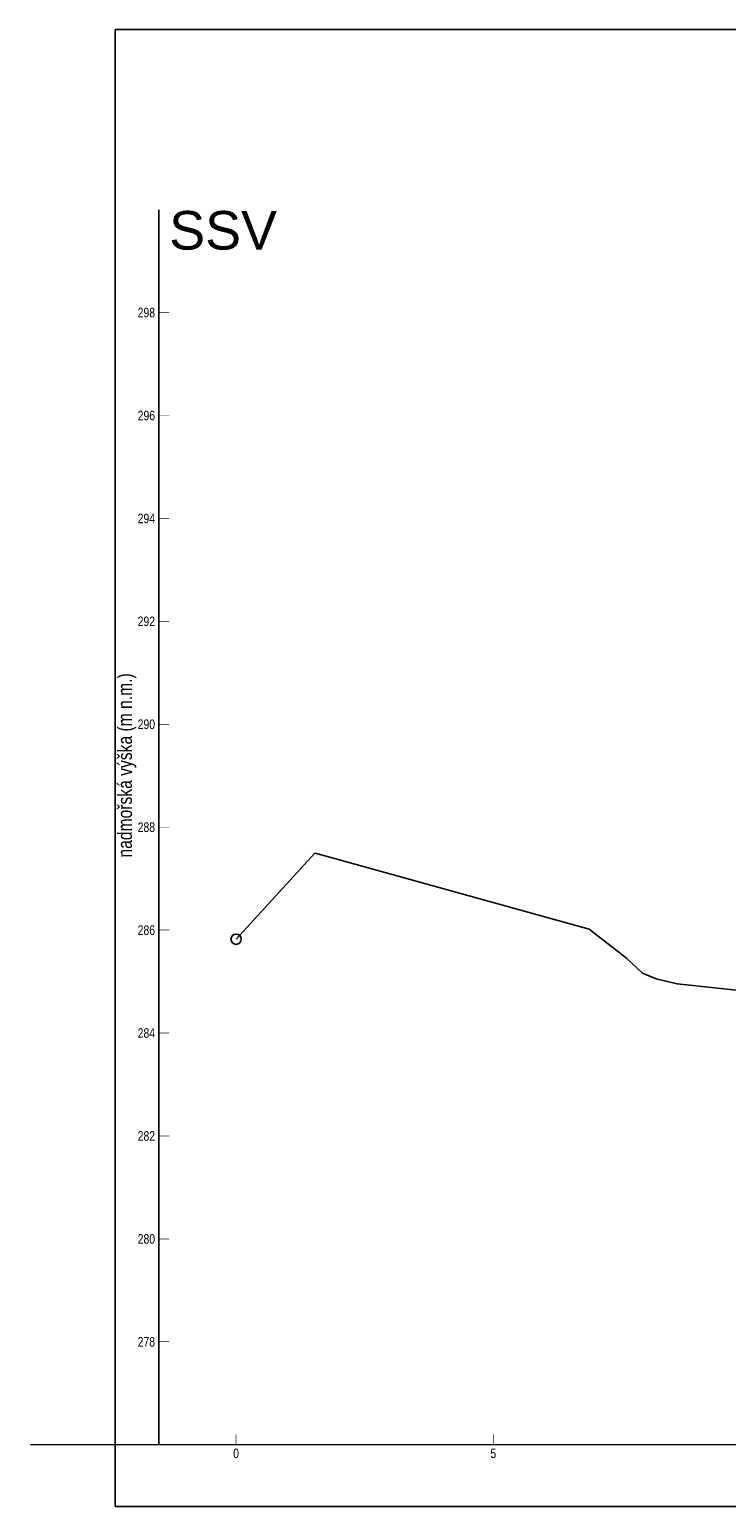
# Model space of a CAD drawing. Header units: metres. Extents: x -4 to 59.8, y 277.5 to 306.2.
# Tile 1 of 10: x -4 to 9.5, y 277.5 to 306.2. Entities that reach past the tile are written whole.
import ezdxf
from ezdxf.enums import TextEntityAlignment as Align

# ---------------------------------------------------------------- set-up
doc = ezdxf.new("R2010")
doc.units = ezdxf.units.M
doc.linetypes.add('SOLID', pattern=[0])
doc.layers.add('_GTC_pomoc_netisk', color=4, linetype='Continuous', plot=False)
doc.layers.add('_GTC_popis', color=7, linetype='Continuous')
doc.layers.add('_GTC_teren', color=3, linetype='Continuous')
doc.styles.add('_GTC_popisy_Arial', font='arial.ttf')
doc.styles.add('ARIAL', font='arial.ttf', dxfattribs={"width": 0.9})

msp = doc.modelspace()

# ---------------------------------------------------------------- linework, layer by layer
at = {"color": 7, "linetype": 'SOLID'}
for points, const_width in [([(-1.5, 278.73), (-1.5, 302.73)], 0.03), ([(-1.5, 300.73), (-1.3, 300.73)], 0.012), ([(-1.5, 298.73), (-1.3, 298.73)], 0.012), ([(-1.5, 296.73), (-1.3, 296.73)], 0.012), ([(-1.5, 294.73), (-1.3, 294.73)], 0.012), ([(-1.5, 292.73), (-1.3, 292.73)], 0.012), ([(-1.5, 290.73), (-1.3, 290.73)], 0.012), ([(-1.5, 288.73), (-1.3, 288.73)], 0.012), ([(-1.5, 286.73), (-1.3, 286.73)], 0.012), ([(-1.5, 284.73), (-1.3, 284.73)], 0.012), ([(-1.5, 282.73), (-1.3, 282.73)], 0.012), ([(-1.5, 280.73), (-1.3, 280.73)], 0.012), ([(-4, 278.73), (45, 278.73)], 0.03), ([(0, 278.73), (0, 278.93)], 0.012), ([(5, 278.73), (5, 278.93)], 0.012)]:
    msp.add_lwpolyline(points, dxfattribs=dict(at, const_width=const_width))
at = {"layer": '_GTC_pomoc_netisk'}
msp.add_lwpolyline([(-2.349, 277.53), (59.651, 277.53), (59.651, 306.23), (-2.349, 306.23)], close=True, dxfattribs=at)
msp.add_circle((0, 288.553), 0.1, dxfattribs=at)
at = {"layer": '_GTC_teren', "linetype": 'Continuous', "lineweight": -3}
msp.add_lwpolyline([(0, 288.553), (1.532, 290.224), (1.563, 290.217), (6.865, 288.748), (7.592, 288.184), (7.9, 287.891), (8.164, 287.786), (8.576, 287.688), (10.269, 287.504)], dxfattribs=at)

# ---------------------------------------------------------------- texts
at = {"color": 7, "style": 'ARIAL', "width": 0.78}
for s, p in [('298', (-1.575, 300.73)), ('296', (-1.575, 298.73)), ('294', (-1.575, 296.73)), ('292', (-1.575, 294.73)), ('290', (-1.575, 292.73)), ('288', (-1.575, 290.73)), ('286', (-1.575, 288.73)), ('284', (-1.575, 286.73)), ('282', (-1.575, 284.73)), ('280', (-1.575, 282.73)), ('278', (-1.575, 280.73))]:
    msp.add_text(s, height=0.186, dxfattribs=at).set_placement(p, align=Align.MIDDLE_RIGHT)
msp.add_text('nadmořská výška (m n.m.)', height=0.279, rotation=90, dxfattribs=at).set_placement((-1.94, 291.93), align=Align.BOTTOM_CENTER)
for s, p in [('0', (0, 278.655)), ('5', (5, 278.655))]:
    msp.add_text(s, height=0.186, dxfattribs=at).set_placement(p, align=Align.TOP_CENTER)
at = {"layer": '_GTC_popis', "ltscale": 5, "style": '_GTC_popisy_Arial'}
msp.add_text('SSV', height=0.75, dxfattribs=at).set_placement((-0.252, 301.729), align=Align.BOTTOM_CENTER)

doc.saveas('drawing.dxf')
